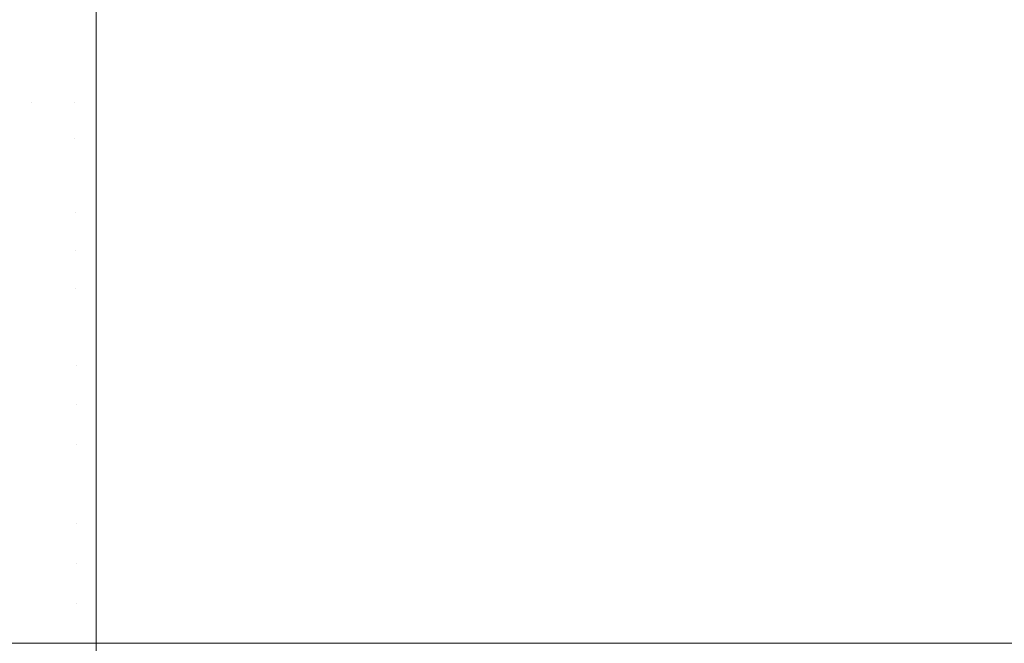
# Model space of a CAD drawing. Header units: centimetres. Extents: x -26.3 to 27.5, y 4.8 to 73.5.
# Tile 224 of 256: x -8.0928 to -8.0123, y 6.5002 to 6.5512. Entities that reach past the tile are written whole.
import ezdxf

# ---------------------------------------------------------------- set-up
doc = ezdxf.new("R2010")
doc.units = ezdxf.units.CM
doc.header["$LTSCALE"] = 2.54
doc.layers.add('Lucido design-1', color=7, linetype='Continuous')

# ---------------------------------------------------------------- blocks, each defined once
blk = doc.blocks.new('Gruppo-3-1')
at = {"color": 7, "linetype": 'Continuous', "lineweight": 9}
for points, invisible_edges in [([(9.213463, 6.553942, -1479.399178), (9.213463, 6.550212, -1479.401442), (-8.086537, 6.550212, -1479.401442), (-8.086537, 6.55301, -1479.399744)], 10), ([(9.213463, 6.553942, -1515.499178), (9.213463, 6.550212, -1515.501442), (-8.086537, 6.550212, -1515.501442), (-8.086537, 6.55301, -1515.499744)], 10), ([(-25.986537, 6.552741, -1479.029747), (-25.986537, 6.550202, -1479.028253), (27.113463, 6.550202, -1479.028253), (27.113463, 6.552741, -1479.029747)], 10), ([(-25.986537, 6.552741, -1515.129747), (-25.986537, 6.550202, -1515.128253), (27.113463, 6.550202, -1515.128253), (27.113463, 6.552741, -1515.129747)], 10), ([(-8.090172, 6.550212, -1479.4015), (-8.093803, 6.550212, -1479.401675), (-8.093911, 6.553019, -1479.399996), (-8.090226, 6.553019, -1479.399818)], 15), ([(-8.090172, 6.550212, -1515.5015), (-8.093803, 6.550212, -1515.501675), (-8.093911, 6.553019, -1515.499996), (-8.090226, 6.553019, -1515.499818)], 15), ([(-8.086537, 6.550212, -1479.401442), (-8.090172, 6.550212, -1479.4015), (-8.090226, 6.553019, -1479.399818), (-8.086537, 6.55301, -1479.399744)], 7), ([(-8.086537, 6.550212, -1515.501442), (-8.090172, 6.550212, -1515.5015), (-8.090226, 6.553019, -1515.499818), (-8.086537, 6.55301, -1515.499744)], 7), ([(27.113463, 6.549078, -1479.027592), (27.113463, 6.550202, -1479.028253), (-25.986537, 6.550202, -1479.028253), (-25.986537, 6.549078, -1479.027592)], 10), ([(27.113463, 6.549078, -1515.127592), (27.113463, 6.550202, -1515.128253), (-25.986537, 6.550202, -1515.128253), (-25.986537, 6.549078, -1515.127592)], 10), ([(-8.090121, 6.547352, -1479.403089), (-8.093701, 6.547352, -1479.403261), (-8.093803, 6.550212, -1479.401675), (-8.090172, 6.550212, -1479.4015)], 15), ([(-8.090121, 6.547352, -1515.503089), (-8.093701, 6.547352, -1515.503261), (-8.093803, 6.550212, -1515.501675), (-8.090172, 6.550212, -1515.5015)], 15), ([(-8.086537, 6.547343, -1479.403015), (-8.090121, 6.547352, -1479.403089), (-8.090172, 6.550212, -1479.4015), (-8.086537, 6.550212, -1479.401442)], 7), ([(-8.086537, 6.547343, -1515.503015), (-8.090121, 6.547352, -1515.503089), (-8.090172, 6.550212, -1515.5015), (-8.086537, 6.550212, -1515.501442)], 7), ([(9.213463, 6.550212, -1479.401442), (9.213463, 6.549275, -1479.401955), (-8.086537, 6.546387, -1479.40354), (-8.086537, 6.547343, -1479.403015)], 10), ([(-8.086537, 6.547343, -1479.403015), (-8.086537, 6.550212, -1479.401442), (9.213463, 6.550212, -1479.401442)], 10), ([(9.213463, 6.550212, -1515.501442), (9.213463, 6.549275, -1515.501955), (-8.086537, 6.546387, -1515.50354), (-8.086537, 6.547343, -1515.503015)], 10), ([(-8.086537, 6.547343, -1515.503015), (-8.086537, 6.550212, -1515.501442), (9.213463, 6.550212, -1515.501442)], 10), ([(-25.986537, 6.549078, -1479.027592), (-25.986537, 6.546378, -1479.026154), (27.113463, 6.546378, -1479.026154), (27.113463, 6.549078, -1479.027592)], 10), ([(-25.986537, 6.549078, -1515.127592), (-25.986537, 6.546378, -1515.126154), (27.113463, 6.546378, -1515.126154), (27.113463, 6.549078, -1515.127592)], 10), ([(9.213463, 6.549275, -1479.401955), (9.213463, 6.546387, -1479.40354), (-8.086537, 6.546387, -1479.40354)], 10), ([(9.213463, 6.549275, -1515.501955), (9.213463, 6.546387, -1515.50354), (-8.086537, 6.546387, -1515.50354)], 10), ([(-8.091826, 6.544441, -1479.404653), (-8.093605, 6.544441, -1479.404753), (-8.093701, 6.547352, -1479.403261), (-8.090121, 6.547352, -1479.403089)], 15), ([(-8.091826, 6.544441, -1515.504653), (-8.093605, 6.544441, -1515.504753), (-8.093701, 6.547352, -1515.503261), (-8.090121, 6.547352, -1515.503089)], 15), ([(-8.090121, 6.547352, -1479.403089), (-8.090073, 6.544441, -1479.404583), (-8.091826, 6.544441, -1479.404653)], 11), ([(-8.090121, 6.547352, -1515.503089), (-8.090073, 6.544441, -1515.504583), (-8.091826, 6.544441, -1515.504653)], 11), ([(-8.088292, 6.544441, -1479.40454), (-8.090073, 6.544441, -1479.404583), (-8.090121, 6.547352, -1479.403089), (-8.086537, 6.547343, -1479.403015)], 15), ([(-8.088292, 6.544441, -1515.50454), (-8.090073, 6.544441, -1515.504583), (-8.090121, 6.547352, -1515.503089), (-8.086537, 6.547343, -1515.503015)], 15), ([(-8.088292, 6.544441, -1479.40454), (-8.086537, 6.547343, -1479.403015), (-8.086537, 6.546387, -1479.40354)], 9), ([(-8.088292, 6.544441, -1515.50454), (-8.086537, 6.547343, -1515.503015), (-8.086537, 6.546387, -1515.50354)], 9), ([(27.113463, 6.545323, -1479.025592), (27.113463, 6.546378, -1479.026154), (-25.986537, 6.546378, -1479.026154), (-25.986537, 6.545323, -1479.025592)], 10), ([(27.113463, 6.545323, -1515.125592), (27.113463, 6.546378, -1515.126154), (-25.986537, 6.546378, -1515.126154), (-25.986537, 6.545323, -1515.125592)], 10), ([(-8.086537, 6.546387, -1479.40354), (-8.086537, 6.54443, -1479.404505), (-8.088292, 6.544441, -1479.40454)], 10), ([(-8.086537, 6.546387, -1515.50354), (-8.086537, 6.54443, -1515.504505), (-8.088292, 6.544441, -1515.50454)], 10), ([(-8.086537, 6.54443, -1479.404505), (-8.086537, 6.546387, -1479.40354), (9.213463, 6.546387, -1479.40354), (9.213463, 6.543592, -1479.404918)], 10), ([(-8.086537, 6.54443, -1515.504505), (-8.086537, 6.546387, -1515.50354), (9.213463, 6.546387, -1515.50354), (9.213463, 6.543592, -1515.504918)], 10), ([(-25.986537, 6.545323, -1479.025592), (-25.986537, 6.542466, -1479.024224), (27.113463, 6.542466, -1479.024224), (27.113463, 6.545323, -1479.025592)], 10), ([(-25.986537, 6.545323, -1515.125592), (-25.986537, 6.542466, -1515.124224), (27.113463, 6.542466, -1515.124224), (27.113463, 6.545323, -1515.125592)], 10), ([(-8.091759, 6.541483, -1479.406051), (-8.093516, 6.541483, -1479.406149), (-8.093605, 6.544441, -1479.404753), (-8.091826, 6.544441, -1479.404653)], 15), ([(-8.091759, 6.541483, -1515.506051), (-8.093516, 6.541483, -1515.506149), (-8.093605, 6.544441, -1515.504753), (-8.091826, 6.544441, -1515.504653)], 15), ([(-8.091826, 6.544441, -1479.404653), (-8.090073, 6.544441, -1479.404583), (-8.090028, 6.541483, -1479.405981), (-8.091759, 6.541483, -1479.406051)], 15), ([(-8.091826, 6.544441, -1515.504653), (-8.090073, 6.544441, -1515.504583), (-8.090028, 6.541483, -1515.505981), (-8.091759, 6.541483, -1515.506051)], 15), ([(-8.088269, 6.541483, -1479.405939), (-8.090028, 6.541483, -1479.405981), (-8.090073, 6.544441, -1479.404583), (-8.088292, 6.544441, -1479.40454)], 15), ([(-8.088269, 6.541483, -1515.505939), (-8.090028, 6.541483, -1515.505981), (-8.090073, 6.544441, -1515.504583), (-8.088292, 6.544441, -1515.50454)], 15), ([(-8.088292, 6.544441, -1479.40454), (-8.086537, 6.54443, -1479.404505), (-8.086537, 6.542474, -1479.40547)], 9), ([(-8.086537, 6.542474, -1479.40547), (-8.088269, 6.541483, -1479.405939), (-8.088292, 6.544441, -1479.40454)], 11), ([(-8.088292, 6.544441, -1515.50454), (-8.086537, 6.54443, -1515.504505), (-8.086537, 6.542474, -1515.50547)], 9), ([(-8.086537, 6.542474, -1515.50547), (-8.088269, 6.541483, -1515.505939), (-8.088292, 6.544441, -1515.50454)], 11), ([(9.213463, 6.543592, -1479.404918), (9.213463, 6.542474, -1479.40547), (-8.086537, 6.542474, -1479.40547), (-8.086537, 6.54443, -1479.404505)], 10), ([(9.213463, 6.543592, -1515.504918), (9.213463, 6.542474, -1515.50547), (-8.086537, 6.542474, -1515.50547), (-8.086537, 6.54443, -1515.504505)], 10), ([(27.113463, 6.54148, -1479.023752), (27.113463, 6.542466, -1479.024224), (-25.986537, 6.542466, -1479.024224), (-25.986537, 6.54148, -1479.023752)], 10), ([(27.113463, 6.54148, -1515.123752), (27.113463, 6.542466, -1515.124224), (-25.986537, 6.542466, -1515.124224), (-25.986537, 6.54148, -1515.123752)], 10), ([(-8.086537, 6.542474, -1479.40547), (-8.086537, 6.541476, -1479.405909), (-8.088269, 6.541483, -1479.405939)], 10), ([(-8.086537, 6.542474, -1515.50547), (-8.086537, 6.541476, -1515.505909), (-8.088269, 6.541483, -1515.505939)], 10), ([(-8.086537, 6.541476, -1479.405909), (-8.086537, 6.542474, -1479.40547), (9.213463, 6.542474, -1479.40547), (9.213463, 6.540681, -1479.406259)], 10), ([(-8.086537, 6.541476, -1515.505909), (-8.086537, 6.542474, -1515.50547), (9.213463, 6.542474, -1515.50547), (9.213463, 6.540681, -1515.506259)], 10), ([(-25.986537, 6.54148, -1479.023752), (-25.986537, 6.538474, -1479.022466), (27.113463, 6.538474, -1479.022466), (27.113463, 6.54148, -1479.023752)], 10), ([(-25.986537, 6.54148, -1515.123752), (-25.986537, 6.538474, -1515.122466), (27.113463, 6.538474, -1515.122466), (27.113463, 6.54148, -1515.123752)], 10), ([(-8.091697, 6.53848, -1479.407351), (-8.093432, 6.53848, -1479.407448), (-8.093516, 6.541483, -1479.406149), (-8.091759, 6.541483, -1479.406051)], 15), ([(-8.091697, 6.53848, -1515.507351), (-8.093432, 6.53848, -1515.507448), (-8.093516, 6.541483, -1515.506149), (-8.091759, 6.541483, -1515.506051)], 15), ([(-8.091759, 6.541483, -1479.406051), (-8.090028, 6.541483, -1479.405981), (-8.089987, 6.53848, -1479.407282), (-8.091697, 6.53848, -1479.407351)], 15), ([(-8.091759, 6.541483, -1515.506051), (-8.090028, 6.541483, -1515.505981), (-8.089987, 6.53848, -1515.507282), (-8.091697, 6.53848, -1515.507351)], 15), ([(-8.088249, 6.53848, -1479.407241), (-8.089987, 6.53848, -1479.407282), (-8.090028, 6.541483, -1479.405981), (-8.088269, 6.541483, -1479.405939)], 15), ([(-8.088249, 6.53848, -1515.507241), (-8.089987, 6.53848, -1515.507282), (-8.090028, 6.541483, -1515.505981), (-8.088269, 6.541483, -1515.505939)], 15), ([(-8.088269, 6.541483, -1479.405939), (-8.086537, 6.541476, -1479.405909), (-8.086537, 6.53848, -1479.407227), (-8.088249, 6.53848, -1479.407241)], 13), ([(-8.088269, 6.541483, -1515.505939), (-8.086537, 6.541476, -1515.505909), (-8.086537, 6.53848, -1515.507227), (-8.088249, 6.53848, -1515.507241)], 13), ([(9.213463, 6.540681, -1479.406259), (9.213463, 6.53848, -1479.407227), (-8.086537, 6.53848, -1479.407227), (-8.086537, 6.541476, -1479.405909)], 10), ([(9.213463, 6.540681, -1515.506259), (9.213463, 6.53848, -1515.507227), (-8.086537, 6.53848, -1515.507227), (-8.086537, 6.541476, -1515.505909)], 10), ([(27.113463, 6.537558, -1479.022074), (27.113463, 6.538474, -1479.022466), (-25.986537, 6.538474, -1479.022466), (-25.986537, 6.537558, -1479.022074)], 10), ([(27.113463, 6.537558, -1515.122074), (27.113463, 6.538474, -1515.122466), (-25.986537, 6.538474, -1515.122466), (-25.986537, 6.537558, -1515.122074)], 10), ([(-8.091639, 6.535437, -1479.408552), (-8.093355, 6.535437, -1479.408648), (-8.093432, 6.53848, -1479.407448), (-8.091697, 6.53848, -1479.407351)], 15), ([(-8.091639, 6.535437, -1515.508552), (-8.093355, 6.535437, -1515.508648), (-8.093432, 6.53848, -1515.507448), (-8.091697, 6.53848, -1515.507351)], 15), ([(-8.091697, 6.53848, -1479.407351), (-8.089987, 6.53848, -1479.407282), (-8.089948, 6.535437, -1479.408484), (-8.091639, 6.535437, -1479.408552)], 15), ([(-8.091697, 6.53848, -1515.507351), (-8.089987, 6.53848, -1515.507282), (-8.089948, 6.535437, -1515.508484), (-8.091639, 6.535437, -1515.508552)], 15), ([(-8.088229, 6.535437, -1479.408443), (-8.089948, 6.535437, -1479.408484), (-8.089987, 6.53848, -1479.407282), (-8.088249, 6.53848, -1479.407241)], 15), ([(-8.088229, 6.535437, -1515.508443), (-8.089948, 6.535437, -1515.508484), (-8.089987, 6.53848, -1515.507282), (-8.088249, 6.53848, -1515.507241)], 15), ([(-8.088229, 6.535437, -1479.408443), (-8.088249, 6.53848, -1479.407241), (-8.086537, 6.53848, -1479.407227)], 11), ([(-8.088229, 6.535437, -1515.508443), (-8.088249, 6.53848, -1515.507241), (-8.086537, 6.53848, -1515.507227)], 11), ([(-8.086537, 6.53848, -1479.407227), (-8.086537, 6.534414, -1479.408808), (-8.088229, 6.535437, -1479.408443)], 10), ([(-8.086537, 6.53848, -1515.507227), (-8.086537, 6.534414, -1515.508808), (-8.088229, 6.535437, -1515.508443)], 10), ([(-8.086537, 6.534414, -1479.408808), (-8.086537, 6.53848, -1479.407227), (9.213463, 6.53848, -1479.407227), (9.213463, 6.537734, -1479.407517)], 10), ([(-8.086537, 6.534414, -1515.508808), (-8.086537, 6.53848, -1515.507227), (9.213463, 6.53848, -1515.507227), (9.213463, 6.537734, -1515.507517)], 10), ([(-25.986537, 6.537558, -1479.022074), (-25.986537, 6.534409, -1479.020884), (27.113463, 6.534409, -1479.020884), (27.113463, 6.537558, -1479.022074)], 10), ([(-25.986537, 6.537558, -1515.122074), (-25.986537, 6.534409, -1515.120884), (27.113463, 6.534409, -1515.120884), (27.113463, 6.537558, -1515.122074)], 10), ([(9.213463, 6.537734, -1479.407517), (9.213463, 6.534414, -1479.408808), (-8.086537, 6.534414, -1479.408808)], 10), ([(9.213463, 6.537734, -1515.507517), (9.213463, 6.534414, -1515.508808), (-8.086537, 6.534414, -1515.508808)], 10), ([(-8.091586, 6.532356, -1479.409653), (-8.093284, 6.532356, -1479.409748), (-8.093355, 6.535437, -1479.408648), (-8.091639, 6.535437, -1479.408552)], 15), ([(-8.091586, 6.532356, -1515.509653), (-8.093284, 6.532356, -1515.509748), (-8.093355, 6.535437, -1515.508648), (-8.091639, 6.535437, -1515.508552)], 15), ([(-8.091639, 6.535437, -1479.408552), (-8.089948, 6.535437, -1479.408484), (-8.089913, 6.532356, -1479.409586), (-8.091586, 6.532356, -1479.409653)], 15), ([(-8.091639, 6.535437, -1515.508552), (-8.089948, 6.535437, -1515.508484), (-8.089913, 6.532356, -1515.509586), (-8.091586, 6.532356, -1515.509653)], 15), ([(-8.088212, 6.532356, -1479.409545), (-8.089913, 6.532356, -1479.409586), (-8.089948, 6.535437, -1479.408484), (-8.088229, 6.535437, -1479.408443)], 15), ([(-8.088212, 6.532356, -1515.509545), (-8.089913, 6.532356, -1515.509586), (-8.089948, 6.535437, -1515.508484), (-8.088229, 6.535437, -1515.508443)], 15), ([(-8.088212, 6.532356, -1479.409545), (-8.088229, 6.535437, -1479.408443), (-8.086537, 6.534414, -1479.408808)], 11), ([(-8.088212, 6.532356, -1515.509545), (-8.088229, 6.535437, -1515.508443), (-8.086537, 6.534414, -1515.508808)], 11), ([(27.113463, 6.533562, -1479.020564), (27.113463, 6.534409, -1479.020884), (-25.986537, 6.534409, -1479.020884), (-25.986537, 6.533562, -1479.020564)], 10), ([(27.113463, 6.533562, -1515.120564), (27.113463, 6.534409, -1515.120884), (-25.986537, 6.534409, -1515.120884), (-25.986537, 6.533562, -1515.120564)], 10), ([(-8.086537, 6.534414, -1479.408808), (-8.086537, 6.532348, -1479.409509), (-8.088212, 6.532356, -1479.409545)], 10), ([(-8.086537, 6.534414, -1515.508808), (-8.086537, 6.532348, -1515.509509), (-8.088212, 6.532356, -1515.509545)], 10), ([(-8.086537, 6.532348, -1479.409509), (-8.086537, 6.534414, -1479.408808), (9.213463, 6.534414, -1479.408808), (9.213463, 6.531716, -1479.409724)], 10), ([(-8.086537, 6.532348, -1515.509509), (-8.086537, 6.534414, -1515.508808), (9.213463, 6.534414, -1515.508808), (9.213463, 6.531716, -1515.509724)], 10), ([(-25.986537, 6.533562, -1479.020564), (-25.986537, 6.530278, -1479.019481), (27.113463, 6.530278, -1479.019481), (27.113463, 6.533562, -1479.020564)], 10), ([(-25.986537, 6.533562, -1515.120564), (-25.986537, 6.530278, -1515.119481), (27.113463, 6.530278, -1515.119481), (27.113463, 6.533562, -1515.120564)], 10), ([(-8.091538, 6.52924, -1479.410653), (-8.09322, 6.52924, -1479.410747), (-8.093284, 6.532356, -1479.409748), (-8.091586, 6.532356, -1479.409653)], 15), ([(-8.091538, 6.52924, -1515.510653), (-8.09322, 6.52924, -1515.510747), (-8.093284, 6.532356, -1515.509748), (-8.091586, 6.532356, -1515.509653)], 15), ([(-8.091586, 6.532356, -1479.409653), (-8.089913, 6.532356, -1479.409586), (-8.089881, 6.52924, -1479.410587), (-8.091538, 6.52924, -1479.410653)], 15), ([(-8.091586, 6.532356, -1515.509653), (-8.089913, 6.532356, -1515.509586), (-8.089881, 6.52924, -1515.510587), (-8.091538, 6.52924, -1515.510653)], 15), ([(-8.088196, 6.52924, -1479.410546), (-8.089881, 6.52924, -1479.410587), (-8.089913, 6.532356, -1479.409586), (-8.088212, 6.532356, -1479.409545)], 15), ([(-8.088196, 6.52924, -1515.510546), (-8.089881, 6.52924, -1515.510587), (-8.089913, 6.532356, -1515.509586), (-8.088212, 6.532356, -1515.509545)], 15), ([(-8.088212, 6.532356, -1479.409545), (-8.086537, 6.532348, -1479.409509), (-8.086537, 6.530283, -1479.410211)], 9), ([(-8.086537, 6.530283, -1479.410211), (-8.088196, 6.52924, -1479.410546), (-8.088212, 6.532356, -1479.409545)], 11), ([(-8.088212, 6.532356, -1515.509545), (-8.086537, 6.532348, -1515.509509), (-8.086537, 6.530283, -1515.510211)], 9), ([(-8.086537, 6.530283, -1515.510211), (-8.088196, 6.52924, -1515.510546), (-8.088212, 6.532356, -1515.509545)], 11), ([(9.213463, 6.531716, -1479.409724), (9.213463, 6.530283, -1479.410211), (-8.086537, 6.530283, -1479.410211), (-8.086537, 6.532348, -1479.409509)], 10), ([(9.213463, 6.531716, -1515.509724), (9.213463, 6.530283, -1515.510211), (-8.086537, 6.530283, -1515.510211), (-8.086537, 6.532348, -1515.509509)], 10), ([(27.113463, 6.529499, -1479.019224), (27.113463, 6.530278, -1479.019481), (-25.986537, 6.530278, -1479.019481), (-25.986537, 6.529499, -1479.019224)], 10), ([(27.113463, 6.529499, -1515.119224), (27.113463, 6.530278, -1515.119481), (-25.986537, 6.530278, -1515.119481), (-25.986537, 6.529499, -1515.119224)], 10), ([(-8.086537, 6.530283, -1479.410211), (-8.086537, 6.529235, -1479.410516), (-8.088196, 6.52924, -1479.410546)], 10), ([(-8.086537, 6.530283, -1515.510211), (-8.086537, 6.529235, -1515.510516), (-8.088196, 6.52924, -1515.510546)], 10), ([(9.213463, 6.530283, -1479.410211), (9.213463, 6.526094, -1479.411432), (-8.086537, 6.526094, -1479.411432), (-8.086537, 6.529235, -1479.410516)], 10), ([(-8.086537, 6.529235, -1479.410516), (-8.086537, 6.530283, -1479.410211), (9.213463, 6.530283, -1479.410211)], 10), ([(9.213463, 6.530283, -1515.510211), (9.213463, 6.526094, -1515.511432), (-8.086537, 6.526094, -1515.511432), (-8.086537, 6.529235, -1515.510516)], 10), ([(-8.086537, 6.529235, -1515.510516), (-8.086537, 6.530283, -1515.510211), (9.213463, 6.530283, -1515.510211)], 10), ([(-25.986537, 6.529499, -1479.019224), (-25.986537, 6.52609, -1479.018259), (27.113463, 6.52609, -1479.018259), (27.113463, 6.529499, -1479.019224)], 10), ([(-25.986537, 6.529499, -1515.119224), (-25.986537, 6.52609, -1515.118259), (27.113463, 6.52609, -1515.118259), (27.113463, 6.529499, -1515.119224)], 10), ([(-8.091495, 6.526094, -1479.411551), (-8.093163, 6.526094, -1479.411644), (-8.09322, 6.52924, -1479.410747), (-8.091538, 6.52924, -1479.410653)], 15), ([(-8.091495, 6.526094, -1515.511551), (-8.093163, 6.526094, -1515.511644), (-8.09322, 6.52924, -1515.510747), (-8.091538, 6.52924, -1515.510653)], 15), ([(-8.091538, 6.52924, -1479.410653), (-8.089881, 6.52924, -1479.410587), (-8.089852, 6.526094, -1479.411485), (-8.091495, 6.526094, -1479.411551)], 15), ([(-8.091538, 6.52924, -1515.510653), (-8.089881, 6.52924, -1515.510587), (-8.089852, 6.526094, -1515.511485), (-8.091495, 6.526094, -1515.511551)], 15), ([(-8.088182, 6.526094, -1479.411445), (-8.089852, 6.526094, -1479.411485), (-8.089881, 6.52924, -1479.410587), (-8.088196, 6.52924, -1479.410546)], 15), ([(-8.088182, 6.526094, -1515.511445), (-8.089852, 6.526094, -1515.511485), (-8.089881, 6.52924, -1515.510587), (-8.088196, 6.52924, -1515.510546)], 15), ([(-8.088196, 6.52924, -1479.410546), (-8.086537, 6.529235, -1479.410516), (-8.086537, 6.526094, -1479.411432), (-8.088182, 6.526094, -1479.411445)], 13), ([(-8.088196, 6.52924, -1515.510546), (-8.086537, 6.529235, -1515.510516), (-8.086537, 6.526094, -1515.511432), (-8.088182, 6.526094, -1515.511445)], 13), ([(27.113463, 6.525376, -1479.018057), (27.113463, 6.52609, -1479.018259), (-25.986537, 6.52609, -1479.018259), (-25.986537, 6.525376, -1479.018057)], 10), ([(27.113463, 6.525376, -1515.118057), (27.113463, 6.52609, -1515.118259), (-25.986537, 6.52609, -1515.118259), (-25.986537, 6.525376, -1515.118057)], 10), ([(-8.091457, 6.52292, -1479.412345), (-8.093112, 6.52292, -1479.412438), (-8.093163, 6.526094, -1479.411644), (-8.091495, 6.526094, -1479.411551)], 15), ([(-8.091457, 6.52292, -1515.512345), (-8.093112, 6.52292, -1515.512438), (-8.093163, 6.526094, -1515.511644), (-8.091495, 6.526094, -1515.511551)], 15), ([(-8.091495, 6.526094, -1479.411551), (-8.089852, 6.526094, -1479.411485), (-8.089826, 6.52292, -1479.412279), (-8.091457, 6.52292, -1479.412345)], 15), ([(-8.091495, 6.526094, -1515.511551), (-8.089852, 6.526094, -1515.511485), (-8.089826, 6.52292, -1515.512279), (-8.091457, 6.52292, -1515.512345)], 15), ([(-8.088169, 6.52292, -1479.41224), (-8.089826, 6.52292, -1479.412279), (-8.089852, 6.526094, -1479.411485), (-8.088182, 6.526094, -1479.411445)], 15), ([(-8.088169, 6.52292, -1515.51224), (-8.089826, 6.52292, -1515.512279), (-8.089852, 6.526094, -1515.511485), (-8.088182, 6.526094, -1515.511445)], 15), ([(-8.088169, 6.52292, -1479.41224), (-8.088182, 6.526094, -1479.411445), (-8.086537, 6.526094, -1479.411432)], 11), ([(-8.088169, 6.52292, -1515.51224), (-8.088182, 6.526094, -1515.511445), (-8.086537, 6.526094, -1515.511432)], 11), ([(-8.086537, 6.526094, -1479.411432), (-8.086537, 6.521856, -1479.412469), (-8.088169, 6.52292, -1479.41224)], 10), ([(-8.086537, 6.526094, -1515.511432), (-8.086537, 6.521856, -1515.512469), (-8.088169, 6.52292, -1515.51224)], 10), ([(-8.086537, 6.526094, -1479.411432), (9.213463, 6.526094, -1479.411432), (9.213463, 6.525575, -1479.411559)], 9), ([(9.213463, 6.525575, -1479.411559), (9.213463, 6.521856, -1479.412469), (-8.086537, 6.521856, -1479.412469), (-8.086537, 6.526094, -1479.411432)], 10), ([(-8.086537, 6.526094, -1515.511432), (9.213463, 6.526094, -1515.511432), (9.213463, 6.525575, -1515.511559)], 9), ([(9.213463, 6.525575, -1515.511559), (9.213463, 6.521856, -1515.512469), (-8.086537, 6.521856, -1515.512469), (-8.086537, 6.526094, -1515.511432)], 10), ([(-25.986537, 6.525376, -1479.018057), (-25.986537, 6.521853, -1479.017221), (27.113463, 6.521853, -1479.017221), (27.113463, 6.525376, -1479.018057)], 10), ([(-25.986537, 6.525376, -1515.118057), (-25.986537, 6.521853, -1515.117221), (27.113463, 6.521853, -1515.117221), (27.113463, 6.525376, -1515.118057)], 10), ([(-8.091424, 6.519721, -1479.413035), (-8.093068, 6.519721, -1479.413127), (-8.093112, 6.52292, -1479.412438), (-8.091457, 6.52292, -1479.412345)], 15), ([(-8.091424, 6.519721, -1515.513035), (-8.093068, 6.519721, -1515.513127), (-8.093112, 6.52292, -1515.512438), (-8.091457, 6.52292, -1515.512345)], 15), ([(-8.091457, 6.52292, -1479.412345), (-8.089826, 6.52292, -1479.412279), (-8.089804, 6.519721, -1479.41297), (-8.091424, 6.519721, -1479.413035)], 15), ([(-8.091457, 6.52292, -1515.512345), (-8.089826, 6.52292, -1515.512279), (-8.089804, 6.519721, -1515.51297), (-8.091424, 6.519721, -1515.513035)], 15), ([(-8.088158, 6.519721, -1479.41293), (-8.089804, 6.519721, -1479.41297), (-8.089826, 6.52292, -1479.412279), (-8.088169, 6.52292, -1479.41224)], 15), ([(-8.088158, 6.519721, -1515.51293), (-8.089804, 6.519721, -1515.51297), (-8.089826, 6.52292, -1515.512279), (-8.088169, 6.52292, -1515.51224)], 15), ([(-8.088158, 6.519721, -1479.41293), (-8.088169, 6.52292, -1479.41224), (-8.086537, 6.521856, -1479.412469)], 11), ([(-8.088158, 6.519721, -1515.51293), (-8.088169, 6.52292, -1515.51224), (-8.086537, 6.521856, -1515.512469)], 11), ([(27.113463, 6.521201, -1479.017066), (27.113463, 6.521853, -1479.017221), (-25.986537, 6.521853, -1479.017221), (-25.986537, 6.521201, -1479.017066)], 10), ([(27.113463, 6.521201, -1515.117066), (27.113463, 6.521853, -1515.117221), (-25.986537, 6.521853, -1515.117221), (-25.986537, 6.521201, -1515.117066)], 10), ([(-25.986537, 6.521201, -1479.017066), (-25.986537, 6.517575, -1479.016369), (27.113463, 6.517575, -1479.016369), (27.113463, 6.521201, -1479.017066)], 10), ([(-25.986537, 6.521201, -1515.117066), (-25.986537, 6.517575, -1515.116369), (27.113463, 6.517575, -1515.116369), (27.113463, 6.521201, -1515.117066)], 10), ([(-8.086537, 6.521856, -1479.412469), (-8.086537, 6.519716, -1479.412894), (-8.088158, 6.519721, -1479.41293)], 10), ([(-8.086537, 6.521856, -1515.512469), (-8.086537, 6.519716, -1515.512894), (-8.088158, 6.519721, -1515.51293)], 10), ([(-8.086537, 6.519716, -1479.412894), (-8.086537, 6.521856, -1479.412469), (9.213463, 6.521856, -1479.412469), (9.213463, 6.519323, -1479.412972)], 10), ([(-8.086537, 6.519716, -1515.512894), (-8.086537, 6.521856, -1515.512469), (9.213463, 6.521856, -1515.512469), (9.213463, 6.519323, -1515.512972)], 10), ([(-8.091396, 6.516502, -1479.41362), (-8.09303, 6.516502, -1479.413712), (-8.093068, 6.519721, -1479.413127), (-8.091424, 6.519721, -1479.413035)], 15), ([(-8.091396, 6.516502, -1515.51362), (-8.09303, 6.516502, -1515.513712), (-8.093068, 6.519721, -1515.513127), (-8.091424, 6.519721, -1515.513035)], 15), ([(-8.091424, 6.519721, -1479.413035), (-8.089804, 6.519721, -1479.41297), (-8.089785, 6.516502, -1479.413555), (-8.091396, 6.516502, -1479.41362)], 15), ([(-8.091424, 6.519721, -1515.513035), (-8.089804, 6.519721, -1515.51297), (-8.089785, 6.516502, -1515.513555), (-8.091396, 6.516502, -1515.51362)], 15), ([(-8.088149, 6.516502, -1479.413516), (-8.089785, 6.516502, -1479.413555), (-8.089804, 6.519721, -1479.41297), (-8.088158, 6.519721, -1479.41293)], 15), ([(-8.088149, 6.516502, -1515.513516), (-8.089785, 6.516502, -1515.513555), (-8.089804, 6.519721, -1515.51297), (-8.088158, 6.519721, -1515.51293)], 15), ([(-8.088158, 6.519721, -1479.41293), (-8.086537, 6.519716, -1479.412894), (-8.086537, 6.517577, -1479.41332)], 9), ([(-8.086537, 6.517577, -1479.41332), (-8.088149, 6.516502, -1479.413516), (-8.088158, 6.519721, -1479.41293)], 11), ([(-8.088158, 6.519721, -1515.51293), (-8.086537, 6.519716, -1515.512894), (-8.086537, 6.517577, -1515.51332)], 9), ([(-8.086537, 6.517577, -1515.51332), (-8.088149, 6.516502, -1515.513516), (-8.088158, 6.519721, -1515.51293)], 11), ([(9.213463, 6.519323, -1479.412972), (9.213463, 6.517577, -1479.41332), (-8.086537, 6.517577, -1479.41332), (-8.086537, 6.519716, -1479.412894)], 10), ([(9.213463, 6.519323, -1515.512972), (9.213463, 6.517577, -1515.51332), (-8.086537, 6.517577, -1515.51332), (-8.086537, 6.519716, -1515.512894)], 10), ([(27.113463, 6.51698, -1479.016255), (27.113463, 6.517575, -1479.016369), (-25.986537, 6.517575, -1479.016369), (-25.986537, 6.51698, -1479.016255)], 10), ([(27.113463, 6.51698, -1515.116255), (27.113463, 6.517575, -1515.116369), (-25.986537, 6.517575, -1515.116369), (-25.986537, 6.51698, -1515.116255)], 10), ([(-8.086537, 6.517577, -1479.41332), (-8.086537, 6.516499, -1479.413486), (-8.088149, 6.516502, -1479.413516)], 10), ([(-8.086537, 6.517577, -1515.51332), (-8.086537, 6.516499, -1515.513486), (-8.088149, 6.516502, -1515.513516)], 10), ([(9.213463, 6.517577, -1479.41332), (9.213463, 6.513265, -1479.413983), (-8.086537, 6.513265, -1479.413983), (-8.086537, 6.516499, -1479.413486)], 10), ([(-8.086537, 6.516499, -1479.413486), (-8.086537, 6.517577, -1479.41332), (9.213463, 6.517577, -1479.41332)], 10), ([(9.213463, 6.517577, -1515.51332), (9.213463, 6.513265, -1515.513983), (-8.086537, 6.513265, -1515.513983), (-8.086537, 6.516499, -1515.513486)], 10), ([(-8.086537, 6.516499, -1515.513486), (-8.086537, 6.517577, -1515.51332), (9.213463, 6.517577, -1515.51332)], 10), ([(-25.986537, 6.51698, -1479.016255), (-25.986537, 6.513263, -1479.015705), (27.113463, 6.513263, -1479.015705), (27.113463, 6.51698, -1479.016255)], 10), ([(-25.986537, 6.51698, -1515.116255), (-25.986537, 6.513263, -1515.115705), (27.113463, 6.513263, -1515.115705), (27.113463, 6.51698, -1515.116255)], 10), ([(-8.091373, 6.513265, -1479.414099), (-8.092999, 6.513265, -1479.414191), (-8.09303, 6.516502, -1479.413712), (-8.091396, 6.516502, -1479.41362)], 15), ([(-8.091373, 6.513265, -1515.514099), (-8.092999, 6.513265, -1515.514191), (-8.09303, 6.516502, -1515.513712), (-8.091396, 6.516502, -1515.51362)], 15), ([(-8.091396, 6.516502, -1479.41362), (-8.089785, 6.516502, -1479.413555), (-8.08977, 6.513265, -1479.414035), (-8.091373, 6.513265, -1479.414099)], 15), ([(-8.091396, 6.516502, -1515.51362), (-8.089785, 6.516502, -1515.513555), (-8.08977, 6.513265, -1515.514035), (-8.091373, 6.513265, -1515.514099)], 15), ([(-8.088141, 6.513265, -1479.413996), (-8.08977, 6.513265, -1479.414035), (-8.089785, 6.516502, -1479.413555), (-8.088149, 6.516502, -1479.413516)], 15), ([(-8.088141, 6.513265, -1515.513996), (-8.08977, 6.513265, -1515.514035), (-8.089785, 6.516502, -1515.513555), (-8.088149, 6.516502, -1515.513516)], 15), ([(-8.088149, 6.516502, -1479.413516), (-8.086537, 6.516499, -1479.413486), (-8.086537, 6.513265, -1479.413983), (-8.088141, 6.513265, -1479.413996)], 13), ([(-8.088149, 6.516502, -1515.513516), (-8.086537, 6.516499, -1515.513486), (-8.086537, 6.513265, -1515.513983), (-8.088141, 6.513265, -1515.513996)], 13), ([(27.113463, 6.512721, -1479.015624), (27.113463, 6.513263, -1479.015705), (-25.986537, 6.513263, -1479.015705), (-25.986537, 6.512721, -1479.015624)], 10), ([(27.113463, 6.512721, -1515.115624), (27.113463, 6.513263, -1515.115705), (-25.986537, 6.513263, -1515.115705), (-25.986537, 6.512721, -1515.115624)], 10), ([(-8.091355, 6.510014, -1479.414473), (-8.092975, 6.510014, -1479.414564), (-8.092999, 6.513265, -1479.414191), (-8.091373, 6.513265, -1479.414099)], 15), ([(-8.091355, 6.510014, -1515.514473), (-8.092975, 6.510014, -1515.514564), (-8.092999, 6.513265, -1515.514191), (-8.091373, 6.513265, -1515.514099)], 15), ([(-8.091373, 6.513265, -1479.414099), (-8.08977, 6.513265, -1479.414035), (-8.089758, 6.510014, -1479.414409), (-8.091355, 6.510014, -1479.414473)], 15), ([(-8.091373, 6.513265, -1515.514099), (-8.08977, 6.513265, -1515.514035), (-8.089758, 6.510014, -1515.514409), (-8.091355, 6.510014, -1515.514473)], 15), ([(-8.088135, 6.510014, -1479.41437), (-8.089758, 6.510014, -1479.414409), (-8.08977, 6.513265, -1479.414035), (-8.088141, 6.513265, -1479.413996)], 15), ([(-8.088135, 6.510014, -1515.51437), (-8.089758, 6.510014, -1515.514409), (-8.08977, 6.513265, -1515.514035), (-8.088141, 6.513265, -1515.513996)], 15), ([(-8.088135, 6.510014, -1479.41437), (-8.088141, 6.513265, -1479.413996), (-8.086537, 6.513265, -1479.413983)], 11), ([(-8.088135, 6.510014, -1515.51437), (-8.088141, 6.513265, -1515.513996), (-8.086537, 6.513265, -1515.513983)], 11), ([(-8.086537, 6.513265, -1479.413983), (-8.086537, 6.508928, -1479.414458), (-8.088135, 6.510014, -1479.41437)], 10), ([(-8.086537, 6.513265, -1515.513983), (-8.086537, 6.508928, -1515.514458), (-8.088135, 6.510014, -1515.51437)], 10), ([(-8.086537, 6.513265, -1479.413983), (9.213463, 6.513265, -1479.413983), (9.213463, 6.512999, -1479.414013)], 9), ([(9.213463, 6.512999, -1479.414013), (9.213463, 6.508928, -1479.414458), (-8.086537, 6.508928, -1479.414458), (-8.086537, 6.513265, -1479.413983)], 10), ([(-8.086537, 6.513265, -1515.513983), (9.213463, 6.513265, -1515.513983), (9.213463, 6.512999, -1515.514013)], 9), ([(9.213463, 6.512999, -1515.514013), (9.213463, 6.508928, -1515.514458), (-8.086537, 6.508928, -1515.514458), (-8.086537, 6.513265, -1515.513983)], 10), ([(-25.986537, 6.512721, -1479.015624), (-25.986537, 6.508927, -1479.015229), (27.113463, 6.508927, -1479.015229), (27.113463, 6.512721, -1479.015624)], 10), ([(-25.986537, 6.512721, -1515.115624), (-25.986537, 6.508927, -1515.115229), (27.113463, 6.508927, -1515.115229), (27.113463, 6.512721, -1515.115624)], 10), ([(-8.091342, 6.506752, -1479.41474), (-8.092958, 6.506752, -1479.414831), (-8.092975, 6.510014, -1479.414564), (-8.091355, 6.510014, -1479.414473)], 15), ([(-8.091342, 6.506752, -1515.51474), (-8.092958, 6.506752, -1515.514831), (-8.092975, 6.510014, -1515.514564), (-8.091355, 6.510014, -1515.514473)], 15), ([(-8.091355, 6.510014, -1479.414473), (-8.089758, 6.510014, -1479.414409), (-8.089749, 6.506752, -1479.414676), (-8.091342, 6.506752, -1479.41474)], 15), ([(-8.091355, 6.510014, -1515.514473), (-8.089758, 6.510014, -1515.514409), (-8.089749, 6.506752, -1515.514676), (-8.091342, 6.506752, -1515.51474)], 15), ([(-8.088131, 6.506752, -1479.414638), (-8.089749, 6.506752, -1479.414676), (-8.089758, 6.510014, -1479.414409), (-8.088135, 6.510014, -1479.41437)], 15), ([(-8.088131, 6.506752, -1515.514638), (-8.089749, 6.506752, -1515.514676), (-8.089758, 6.510014, -1515.514409), (-8.088135, 6.510014, -1515.51437)], 15), ([(-8.088131, 6.506752, -1479.414638), (-8.088135, 6.510014, -1479.41437), (-8.086537, 6.508928, -1479.414458)], 11), ([(-8.088131, 6.506752, -1515.514638), (-8.088135, 6.510014, -1515.51437), (-8.086537, 6.508928, -1515.514458)], 11), ([(27.113463, 6.508431, -1479.015177), (27.113463, 6.508927, -1479.015229), (-25.986537, 6.508927, -1479.015229), (-25.986537, 6.508431, -1479.015177)], 10), ([(27.113463, 6.508431, -1515.115177), (27.113463, 6.508927, -1515.115229), (-25.986537, 6.508927, -1515.115229), (-25.986537, 6.508431, -1515.115177)], 10), ([(-25.986537, 6.508431, -1479.015177), (-25.986537, 6.504573, -1479.014943), (27.113463, 6.504573, -1479.014943), (27.113463, 6.508431, -1479.015177)], 10), ([(-25.986537, 6.508431, -1515.115177), (-25.986537, 6.504573, -1515.114943), (27.113463, 6.504573, -1515.114943), (27.113463, 6.508431, -1515.115177)], 10), ([(-8.086537, 6.508928, -1479.414458), (-8.086537, 6.506751, -1479.414601), (-8.088131, 6.506752, -1479.414638)], 10), ([(-8.086537, 6.508928, -1515.514458), (-8.086537, 6.506751, -1515.514601), (-8.088131, 6.506752, -1515.514638)], 10), ([(-8.086537, 6.506751, -1479.414601), (-8.086537, 6.508928, -1479.414458), (9.213463, 6.508928, -1479.414458), (9.213463, 6.506617, -1479.41461)], 10), ([(-8.086537, 6.506751, -1515.514601), (-8.086537, 6.508928, -1515.514458), (9.213463, 6.508928, -1515.514458), (9.213463, 6.506617, -1515.51461)], 10), ([(-8.091334, 6.503484, -1479.414901), (-8.092948, 6.503484, -1479.414991), (-8.092958, 6.506752, -1479.414831), (-8.091342, 6.506752, -1479.41474)], 15), ([(-8.091334, 6.503484, -1515.514901), (-8.092948, 6.503484, -1515.514991), (-8.092958, 6.506752, -1515.514831), (-8.091342, 6.506752, -1515.51474)], 15), ([(-8.091342, 6.506752, -1479.41474), (-8.089749, 6.506752, -1479.414676), (-8.089744, 6.503484, -1479.414837), (-8.091334, 6.503484, -1479.414901)], 15), ([(-8.091342, 6.506752, -1515.51474), (-8.089749, 6.506752, -1515.514676), (-8.089744, 6.503484, -1515.514837), (-8.091334, 6.503484, -1515.514901)], 15), ([(-8.088128, 6.503484, -1479.414798), (-8.089744, 6.503484, -1479.414837), (-8.089749, 6.506752, -1479.414676), (-8.088131, 6.506752, -1479.414638)], 15), ([(-8.088128, 6.503484, -1515.514798), (-8.089744, 6.503484, -1515.514837), (-8.089749, 6.506752, -1515.514676), (-8.088131, 6.506752, -1515.514638)], 15), ([(-8.088131, 6.506752, -1479.414638), (-8.086537, 6.506751, -1479.414601), (-8.086537, 6.504574, -1479.414744)], 9), ([(-8.086537, 6.504574, -1479.414744), (-8.088128, 6.503484, -1479.414798), (-8.088131, 6.506752, -1479.414638)], 11), ([(-8.088131, 6.506752, -1515.514638), (-8.086537, 6.506751, -1515.514601), (-8.086537, 6.504574, -1515.514744)], 9), ([(-8.086537, 6.504574, -1515.514744), (-8.088128, 6.503484, -1515.514798), (-8.088131, 6.506752, -1515.514638)], 11), ([(9.213463, 6.506617, -1479.41461), (9.213463, 6.504574, -1479.414744), (-8.086537, 6.504574, -1479.414744), (-8.086537, 6.506751, -1479.414601)], 10), ([(9.213463, 6.506617, -1515.51461), (9.213463, 6.504574, -1515.514744), (-8.086537, 6.504574, -1515.514744), (-8.086537, 6.506751, -1515.514601)], 10), ([(27.113463, 6.504128, -1479.014916), (27.113463, 6.504573, -1479.014943), (-25.986537, 6.504573, -1479.014943), (-25.986537, 6.504128, -1479.014916)], 10), ([(27.113463, 6.504128, -1515.114916), (27.113463, 6.504573, -1515.114943), (-25.986537, 6.504573, -1515.114943), (-25.986537, 6.504128, -1515.114916)], 10), ([(-8.086537, 6.504574, -1479.414744), (-8.086537, 6.503484, -1479.414768), (-8.088128, 6.503484, -1479.414798)], 10), ([(-8.086537, 6.504574, -1515.514744), (-8.086537, 6.503484, -1515.514768), (-8.088128, 6.503484, -1515.514798)], 10), ([(-8.086537, 6.503484, -1479.414768), (-8.086537, 6.504574, -1479.414744), (9.213463, 6.504574, -1479.414744), (9.213463, 6.503417, -1479.414769)], 10), ([(-8.086537, 6.503484, -1515.514768), (-8.086537, 6.504574, -1515.514744), (9.213463, 6.504574, -1515.514744), (9.213463, 6.503417, -1515.514769)], 10), ([(-25.986537, 6.504128, -1479.014916), (-25.986537, 6.500212, -1479.014839), (27.113463, 6.500212, -1479.014839), (27.113463, 6.504128, -1479.014916)], 8), ([(-25.986537, 6.504128, -1515.114916), (-25.986537, 6.500212, -1515.114839), (27.113463, 6.500212, -1515.114839), (27.113463, 6.504128, -1515.114916)], 8), ([(-8.090453, 6.500212, -1479.414916), (-8.092943, 6.500212, -1479.415067), (-8.092948, 6.503484, -1479.414991), (-8.091334, 6.503484, -1479.414901)], 14), ([(-8.090453, 6.500212, -1515.514916), (-8.092943, 6.500212, -1515.515067), (-8.092948, 6.503484, -1515.514991), (-8.091334, 6.503484, -1515.514901)], 14), ([(-8.091334, 6.503484, -1479.414901), (-8.089744, 6.503484, -1479.414837), (-8.090453, 6.500212, -1479.414916)], 11), ([(-8.091334, 6.503484, -1515.514901), (-8.089744, 6.503484, -1515.514837), (-8.090453, 6.500212, -1515.514916)], 11), ([(-8.088127, 6.500212, -1479.41487), (-8.090453, 6.500212, -1479.414916), (-8.089744, 6.503484, -1479.414837), (-8.088128, 6.503484, -1479.414798)], 14), ([(-8.088127, 6.500212, -1515.51487), (-8.090453, 6.500212, -1515.514916), (-8.089744, 6.503484, -1515.514837), (-8.088128, 6.503484, -1515.514798)], 14), ([(-8.088128, 6.503484, -1479.414798), (-8.086537, 6.503484, -1479.414768), (-8.086537, 6.500212, -1479.414839), (-8.088127, 6.500212, -1479.41487)], 9), ([(-8.088128, 6.503484, -1515.514798), (-8.086537, 6.503484, -1515.514768), (-8.086537, 6.500212, -1515.514839), (-8.088127, 6.500212, -1515.51487)], 9), ([(9.213463, 6.503417, -1479.414769), (9.213463, 6.500212, -1479.414839), (-8.086537, 6.500212, -1479.414839), (-8.086537, 6.503484, -1479.414768)], 8), ([(9.213463, 6.503417, -1515.514769), (9.213463, 6.500212, -1515.514839), (-8.086537, 6.500212, -1515.514839), (-8.086537, 6.503484, -1515.514768)], 8), ([(-8.092943, 6.500212, -1479.415067), (-8.090453, 6.500212, -1479.414916), (-8.090453, 5.300212, -1479.414916), (-8.094663, 5.300212, -1479.41517)], 10), ([(-8.092943, 6.500212, -1515.515067), (-8.090453, 6.500212, -1515.514916), (-8.090453, 5.300212, -1515.514916), (-8.094663, 5.300212, -1515.51517)], 10), ([(-8.086537, 5.300212, -1479.414839), (-8.090453, 5.300212, -1479.414916), (-8.090453, 6.500212, -1479.414916), (-8.088127, 6.500212, -1479.41487)], 10), ([(-8.086537, 5.300212, -1515.514839), (-8.090453, 5.300212, -1515.514916), (-8.090453, 6.500212, -1515.514916), (-8.088127, 6.500212, -1515.51487)], 10), ([(-8.088127, 6.500212, -1479.41487), (-8.086537, 6.500212, -1479.414839), (-8.086537, 5.300212, -1479.414839)], 8), ([(-8.088127, 6.500212, -1515.51487), (-8.086537, 6.500212, -1515.514839), (-8.086537, 5.300212, -1515.514839)], 8)]:
    blk.add_3dface(points, dxfattribs=dict(at, invisible_edges=invisible_edges))
blk = doc.blocks.new('Gruppo-4-1')
at = {"color": 7}
blk.add_blockref('Gruppo-3-1', (0, 0), dxfattribs=at)

msp = doc.modelspace()

# ---------------------------------------------------------------- block references
at = {"layer": 'Lucido design-1', "color": 7}
msp.add_blockref('Gruppo-4-1', (0, 0), dxfattribs=at)

doc.saveas('drawing.dxf')
